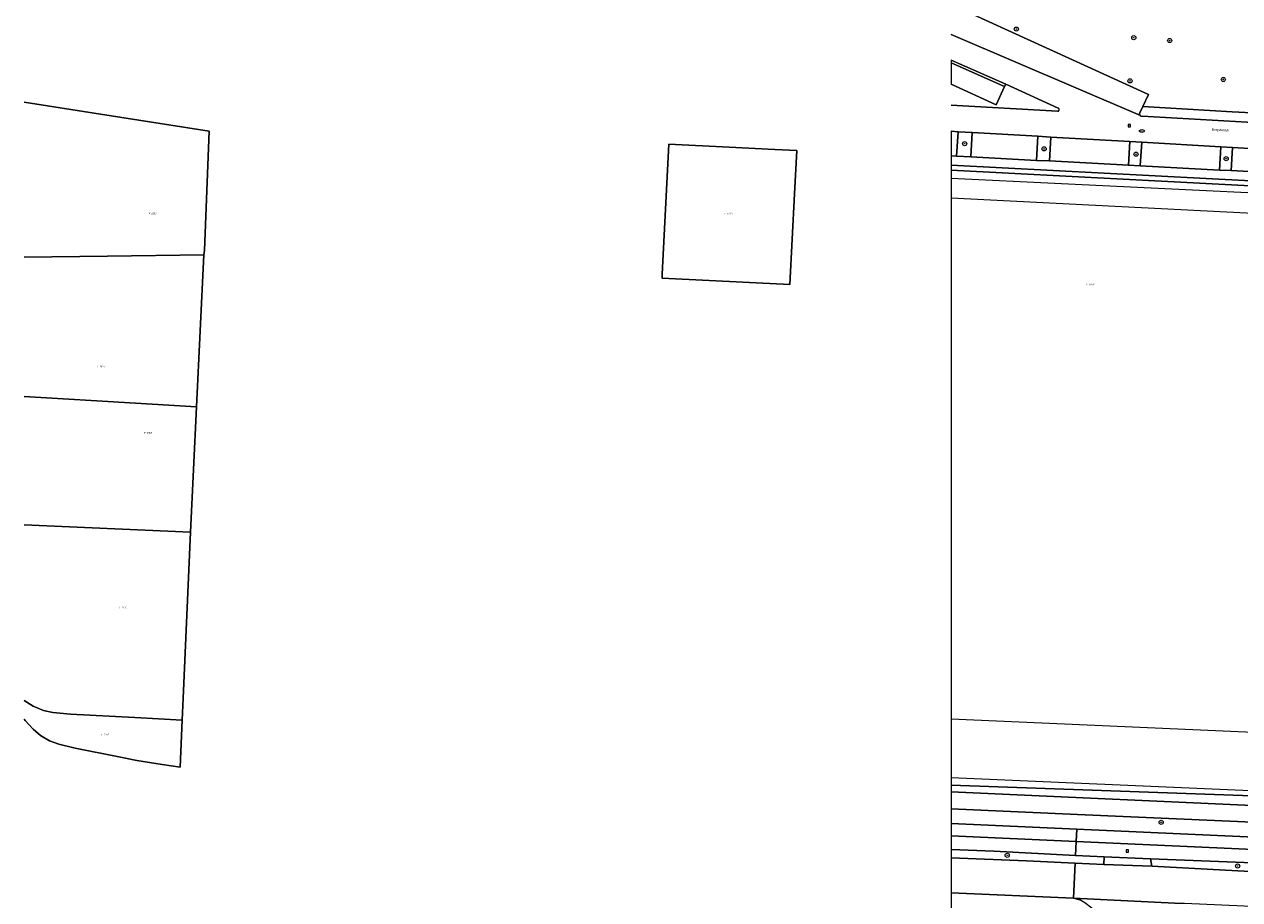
# Model space of a CAD drawing. Header units: metres. Extents: x 207466 to 209466, y 475780 to 477780.
# Tile 39 of 189: x 207466 to 207701, y 476618 to 476787. Entities that reach past the tile are written whole.
import ezdxf
from ezdxf.enums import TextEntityAlignment as Align

# ---------------------------------------------------------------- set-up
doc = ezdxf.new("R2010")
doc.units = ezdxf.units.M
doc.linetypes.add('IE-TERREINAFSCHEIDING-KUNSTMATIG', pattern=[0])
doc.layers.get('0').update_dxf_attribs({"color": 253, "linetype": 'CONTINUOUS'})
for name, color, linetype, lineweight, true_color in [('B-RO-GR-BEPLANTING_CULTUUR_BODEMBEDEKKER-GV', 7, 'CONTINUOUS', 0, 0x6d8a47), ('B-RO-GR-BOOM-S', 7, 'CONTINUOUS', 0, 0x6d8a47), ('B-RO-GR-GROENVOORZIENING-GV', 7, 'CONTINUOUS', 0, 0x6d8a47), ('B-RO-KL-WATER_BRANDLEIDING_PUT-S', 7, 'CONTINUOUS', 0, 0x478c9a)]:
    doc.layers.add(name, color=color, linetype=linetype, lineweight=lineweight, true_color=true_color)
for name, color, linetype, lineweight in [('B-RO-IE-TERREINAFSCHEIDING_KUNSTMATIG_HEKWERK-G', 253, 'IE-TERREINAFSCHEIDING-KUNSTMATIG', 0), ('B-RO-OG-TERREIN_CULTUURSCHEIDING-GV', 253, 'CONTINUOUS', 0), ('B-RO-OG-TOPOGRAFIE-T18', 7, 'CONTINUOUS', 0), ('B-RO-RI-GWA_RIOOLPUT-S', 253, 'CONTINUOUS', 0), ('B-RO-VH-VERHARDING_ASFALT-GV', 253, 'CONTINUOUS', 0), ('B-RO-VH-VERHARDING_BETONSTRAATSTEEN-GV', 253, 'CONTINUOUS', 0), ('B-RO-VH-VERHARDING_STRAATBAKSTEEN-GV', 253, 'CONTINUOUS', 0), ('B-RO-VH-VERHARDING_TEGEL-GV', 253, 'CONTINUOUS', 0), ('B-WE-KG-GRENS_PERCEEL-GV', 150, 'CONTINUOUS', 18), ('B-WE-KG-GRENS_PERCEEL-S', 150, 'CONTINUOUS', 25)]:
    doc.layers.add(name, color=color, linetype=linetype, lineweight=lineweight)
doc.styles.add('NLCS-ISO', font='NLCS-ISO.ttf')
doc.styles.add('NLCS-ISO-M200-T18', font='NLCS-ISO.ttf', dxfattribs={"height": 1.8})

# ---------------------------------------------------------------- blocks, each defined once
blk = doc.blocks.new('SRI-PUT_INSPECTIEPUT_RIOOLPUT-SO1')
at = {"color": 0, "linetype": 'ByBlock', "lineweight": -2, "flags": 128}
blk.add_lwpolyline([(-1.125, -1.125), (1.125, -1.125), (1.125, 1.125), (-1.125, 1.125), (-1.125, -1.125)], dxfattribs=at)
at = {"color": 0, "linetype": 'ByBlock', "lineweight": -2, "insert": (0, 0.2828), "char_height": 1.5, "attachment_point": 5, "line_spacing_factor": 0.8, "style": 'NLCS-ISO'}
blk.add_mtext('{\\C0;r}', dxfattribs=at)
blk = doc.blocks.new('SKL-WATER_BRANDKRAAN_BRANDPUT-SO1')
at = {"color": 0, "linetype": 'ByBlock', "lineweight": -2}
blk.add_ellipse((0, 0), major_axis=(2.5, 0), ratio=0.54, dxfattribs=at)
at = {"color": 0, "linetype": 'ByBlock', "lineweight": -2, "insert": (0.1554, 0), "char_height": 1.5, "attachment_point": 5, "line_spacing_factor": 0.8, "style": 'NLCS-ISO'}
blk.add_mtext('{\\C0;bk}', dxfattribs=at)
blk = doc.blocks.new('SGR-BOOM_01-SO1')
at = {"linetype": 'Continuous'}
h = blk.add_hatch(color=0, dxfattribs=at)
edge = h.paths.add_edge_path()
edge.add_arc((0, 0), 0.25, 0, 360)
at = {"color": 0, "linetype": 'ByBlock', "lineweight": -2}
for radius in [2, 0.25]:
    blk.add_circle((0, 0), radius, dxfattribs=at)
blk = doc.blocks.new('SKG-PERCEELNUMMER-SO')
at = {"style": 'NLCS-ISO', "oblique": 10, "flags": 1}
blk.add_attdef('GEMEENTECODE', text='', height=1.8, dxfattribs=at).set_placement((0, 2.6), align=Align.MIDDLE_CENTER)
at = {"style": 'NLCS-ISO', "oblique": 10}
blk.add_attdef('SECTIE', text='', height=1.8, dxfattribs=at).set_placement((-0.5, 0), align=Align.MIDDLE_RIGHT)
blk.add_attdef('PERCEELNUMMER', text='', height=1.8, dxfattribs=at).set_placement((0.5, 0), align=Align.MIDDLE_LEFT)

msp = doc.modelspace()

# ---------------------------------------------------------------- linework, layer by layer
at = {"layer": 'B-RO-GR-BEPLANTING_CULTUUR_BODEMBEDEKKER-GV', "flags": 128}
msp.add_lwpolyline([(207645.29, 476638.46), (207645.29, 476635.15), (207669.67, 476634.05), (207796.08, 476628.51), (207791.8, 476631.87), (207721.26, 476635.04), (207710.5, 476635.52), (207645.29, 476638.46)], dxfattribs=at)
at = {"layer": 'B-RO-GR-GROENVOORZIENING-GV', "flags": 128}
for points in [[(207649.32, 476765.81), (207646.63, 476765.94), (207646.33, 476761.22), (207649.09, 476761.1), (207649.32, 476765.81)], [(207664.55, 476764.91), (207662.06, 476765.07), (207661.79, 476760.39), (207664.27, 476760.28), (207664.55, 476764.91)], [(207682.11, 476763.89), (207679.82, 476764.04), (207679.56, 476759.44), (207681.8, 476759.34), (207682.11, 476763.89)], [(207699.59, 476762.88), (207697.35, 476762.98), (207697.08, 476758.52), (207699.36, 476758.43), (207699.59, 476762.88)], [(207645.29, 476759.49), (207645.29, 476758.49), (207714.17, 476754.89), (207714.22, 476755.89), (207645.29, 476759.49)]]:
    msp.add_lwpolyline(points, dxfattribs=at)
at = {"layer": 'B-RO-IE-TERREINAFSCHEIDING_KUNSTMATIG_HEKWERK-G', "flags": 128}
for points in [[(207645.29, 476759.49), (207714.22, 476755.89), (207714.17, 476754.88), (207712.63, 476722.77), (207712.15, 476712.85), (207712.01, 476709.73), (207711.84, 476706.29), (207712.93, 476706.24), (207714.19, 476706.18), (207773.22, 476703.47), (207795.02, 476702.46), (207794.99, 476700.97)], [(207645.29, 476756.98), (207709.23, 476753.9)], [(207645.29, 476638.46), (207710.5, 476635.52), (207721.26, 476635.04), (207791.8, 476631.87), (207794.74, 476695.89)], [(207645.29, 476641.24), (207703.09, 476638.7)]]:
    msp.add_lwpolyline(points, dxfattribs=at)
at = {"layer": 'B-RO-OG-TERREIN_CULTUURSCHEIDING-GV', "flags": 128}
for points in [[(207645.29, 476794.19), (207645.29, 476790.47), (207683.37, 476773.12), (207682.3, 476770.79), (207699.57, 476769.8), (207705.88, 476769.43)], [(207665.96, 476770.48), (207655.82, 476775.11), (207655.61, 476774.65), (207653.98, 476771.14), (207645.29, 476775.09)], [(207645.29, 476771.07), (207665.8, 476769.88)], [(207645.29, 476758.49), (207645.29, 476639.76), (207708.81, 476637.49), (207711.84, 476706.29), (207712.01, 476709.73), (207712.15, 476712.85), (207712.63, 476722.77), (207714.17, 476754.88), (207714.17, 476754.89), (207645.29, 476758.49)], [(207645.29, 476753.12), (207645.29, 476652.54), (207705.07, 476649.89), (207709.93, 476749.79), (207645.29, 476753.12)], [(207645.29, 476753.12), (207645.29, 476652.54), (207705.07, 476649.89), (207709.93, 476749.79), (207645.29, 476753.12)], [(207645.29, 476639.76), (207645.29, 476638.46), (207710.5, 476635.52), (207714.19, 476706.18), (207712.93, 476706.24), (207711.84, 476706.29), (207708.81, 476637.49), (207645.29, 476639.76)], [(207645.29, 476635.15), (207645.29, 476632.35), (207669.55, 476631.25), (207735.32, 476628.28), (207735.66, 476631.06), (207736.65, 476630.97), (207736.4, 476628.23), (207797.06, 476625.62), (207799.83, 476625.5), (207799.98, 476628.47), (207796.08, 476628.51), (207669.67, 476634.05), (207645.29, 476635.15)], [(207645.29, 476618.98), (207645.29, 476615.6), (207655.3, 476613.01), (207661.32, 476611.56), (207670.63, 476610.02), (207671.29, 476609.95), (207672.26, 476610.02), (207672.78, 476610.2), (207673.19, 476610.47), (207674, 476611.43), (207674.3, 476612.21), (207674.3, 476612.8), (207674.15, 476613.58), (207673.75, 476614.36), (207673.23, 476615.15), (207672.43, 476616), (207671.11, 476616.99), (207670.14, 476617.57), (207668.92, 476617.95), (207645.29, 476618.98)]]:
    msp.add_lwpolyline(points, dxfattribs=at)
at = {"layer": 'B-RO-OG-TERREIN_CULTUURSCHEIDING-GV'}
msp.add_arc((207665.85, 476770.19), 0.314, 260.2253, 69.5219, dxfattribs=at)
at = {"layer": 'B-RO-VH-VERHARDING_ASFALT-GV', "flags": 128}
for points in [[(207645.29, 476625.71), (207645.29, 476618.98), (207668.92, 476617.95), (207669.24, 476624.66), (207659.85, 476625.12), (207645.29, 476625.71)], [(207806.14, 476618.68), (207797.07, 476618.99), (207705.4, 476622.96), (207684.05, 476624.13), (207674.78, 476624.4), (207669.24, 476624.66), (207668.92, 476617.95), (207688.5, 476616.95), (207690.35, 476616.98), (207791.34, 476612.46), (207792.65, 476612.37), (207805.8, 476611.78), (207806.14, 476618.68)]]:
    msp.add_lwpolyline(points, dxfattribs=at)
at = {"layer": 'B-RO-VH-VERHARDING_BETONSTRAATSTEEN-GV', "flags": 128}
for points in [[(207681.67, 476769.44), (207682.3, 476770.79), (207683.37, 476773.12), (207645.29, 476790.47)], [(207645.29, 476784.7), (207681.82, 476769.04)], [(207681.82, 476769.04), (207645.29, 476784.7)], [(207645.29, 476779.77), (207655.82, 476775.11), (207665.96, 476770.48)], [(207645.29, 476779.24), (207645.29, 476775.09), (207653.98, 476771.14), (207655.61, 476774.65), (207645.29, 476779.24)], [(207665.8, 476769.88), (207645.29, 476771.07)], [(207645.29, 476766.02), (207646.63, 476765.94), (207649.32, 476765.81), (207662.06, 476765.07), (207664.55, 476764.91), (207679.82, 476764.04), (207682.11, 476763.89), (207697.35, 476762.98), (207699.59, 476762.88), (207714.86, 476761.95), (207717.1, 476761.82), (207734.95, 476760.76), (207735.65, 476760.72), (207735.95, 476765.79), (207702.46, 476767.75), (207682.14, 476768.93)], [(207645.29, 476766.02), (207645.29, 476761.28), (207646.33, 476761.22), (207646.63, 476765.94), (207645.29, 476766.02)], [(207662.06, 476765.07), (207649.32, 476765.81), (207649.09, 476761.1), (207661.79, 476760.39), (207662.06, 476765.07)], [(207679.82, 476764.04), (207664.55, 476764.91), (207664.27, 476760.28), (207679.56, 476759.44), (207679.82, 476764.04)], [(207697.35, 476762.98), (207682.11, 476763.89), (207681.8, 476759.34), (207697.08, 476758.52), (207697.35, 476762.98)], [(207714.86, 476761.95), (207699.59, 476762.88), (207699.36, 476758.43), (207714.63, 476757.6), (207714.86, 476761.95)], [(207688.5, 476616.95), (207668.92, 476617.95), (207670.14, 476617.57)]]:
    msp.add_lwpolyline(points, dxfattribs=at)
at = {"layer": 'B-RO-VH-VERHARDING_BETONSTRAATSTEEN-GV'}
for centre, radius, start, end in [((207665.85, 476770.19), 0.314, 260.2253, 69.5219), ((207682.11, 476769.37), 0.443, 171.0858, 228.6737), ((207682.11, 476769.38), 0.453, 229.6007, 273.848)]:
    msp.add_arc(centre, radius, start, end, dxfattribs=at)
at = {"layer": 'B-RO-VH-VERHARDING_STRAATBAKSTEEN-GV', "flags": 128}
for points in [[(207645.29, 476779.77), (207645.29, 476779.24), (207655.61, 476774.65), (207655.82, 476775.11), (207645.29, 476779.77)], [(207645.29, 476627.3), (207645.29, 476625.71), (207659.85, 476625.12), (207669.24, 476624.66), (207674.78, 476624.4), (207674.84, 476625.91), (207669.32, 476626.19), (207653.53, 476626.98), (207645.29, 476627.3)], [(207683.79, 476625.54), (207684.05, 476624.13), (207705.4, 476622.96), (207797.07, 476618.99), (207797.15, 476620.48), (207777.52, 476621.46), (207719.95, 476624.12), (207683.79, 476625.54)]]:
    msp.add_lwpolyline(points, dxfattribs=at)
at = {"layer": 'B-RO-VH-VERHARDING_TEGEL-GV', "flags": 128}
for points in [[(207682.14, 476768.93), (207702.46, 476767.75), (207735.95, 476765.79), (207737.15, 476765.72), (207737.05, 476767.6), (207732.53, 476767.87), (207705.88, 476769.43), (207699.57, 476769.8), (207682.3, 476770.79), (207681.67, 476769.44)], [(207645.29, 476761.28), (207645.29, 476759.49), (207714.22, 476755.89), (207715.54, 476755.82), (207715.37, 476752.52), (207715.53, 476752.48), (207716.61, 476752.44), (207716.87, 476757.49), (207714.63, 476757.6), (207699.36, 476758.43), (207697.08, 476758.52), (207681.8, 476759.34), (207679.56, 476759.44), (207664.27, 476760.28), (207661.79, 476760.39), (207649.09, 476761.1), (207646.33, 476761.22), (207645.29, 476761.28)], [(207645.29, 476632.35), (207645.29, 476629.95), (207669.44, 476628.85), (207669.55, 476631.25), (207645.29, 476632.35)], [(207736.4, 476628.23), (207735.32, 476628.28), (207669.55, 476631.25), (207669.44, 476628.85), (207753.65, 476625.05), (207799.61, 476623.11), (207799.83, 476625.5), (207797.06, 476625.62), (207736.4, 476628.23)], [(207645.29, 476629.95), (207645.29, 476627.3), (207653.53, 476626.98), (207669.32, 476626.19), (207669.44, 476628.85), (207645.29, 476629.95)], [(207669.44, 476628.85), (207669.32, 476626.19), (207674.84, 476625.91), (207683.79, 476625.54), (207719.95, 476624.12), (207777.52, 476621.46), (207797.15, 476620.48), (207799.4, 476620.45), (207799.61, 476623.11), (207753.65, 476625.05), (207669.44, 476628.85)], [(207683.79, 476625.54), (207674.84, 476625.91), (207674.78, 476624.4), (207684.05, 476624.13), (207683.79, 476625.54)]]:
    msp.add_lwpolyline(points, dxfattribs=at)
at = {"layer": 'B-RO-VH-VERHARDING_TEGEL-GV'}
for centre, radius, start, end in [((207682.11, 476769.37), 0.443, 171.0858, 228.6737), ((207682.11, 476769.38), 0.453, 229.6007, 273.848)]:
    msp.add_arc(centre, radius, start, end, dxfattribs=at)
at = {"layer": 'B-WE-KG-GRENS_PERCEEL-GV'}
for points in [[(207466.35, 476741.69), (207482.42, 476741.93), (207501, 476742.15), (207501.11, 476743.03), (207502.04, 476766.02), (207481.07, 476769.31), (207466.35, 476771.62)], [(207466.35, 476771.62), (207481.07, 476769.31), (207502.04, 476766.02), (207501.11, 476743.03), (207501, 476742.15), (207499.6, 476712.8), (207498.46, 476688.62), (207497.04, 476656.55), (207496.82, 476652.29), (207496.42, 476643.23), (207492.97, 476643.72), (207488.1, 476644.49), (207484.57, 476645.2), (207476.18, 476646.89), (207473.01, 476647.63), (207471.21, 476648.33), (207469.49, 476649.34), (207468.08, 476650.56), (207466.54, 476652.23), (207466.35, 476652.48)], [(207466.35, 476714.78), (207479.26, 476714.01), (207499.6, 476712.8), (207501, 476742.15), (207482.42, 476741.93), (207466.35, 476741.69)], [(207466.35, 476690.03), (207498.46, 476688.62), (207499.6, 476712.8), (207479.26, 476714.01), (207466.35, 476714.78)], [(207498.46, 476688.62), (207466.35, 476690.03)], [(207466.35, 476656.06), (207468.06, 476654.99), (207470.08, 476654.16), (207471.86, 476653.79), (207475.25, 476653.48), (207487.67, 476652.79), (207496.82, 476652.29), (207497.04, 476656.55), (207498.46, 476688.62)], [(207466.35, 476652.48), (207466.54, 476652.23), (207468.08, 476650.56), (207469.49, 476649.34), (207471.21, 476648.33), (207473.01, 476647.63), (207476.18, 476646.89), (207484.57, 476645.2), (207488.1, 476644.49), (207492.97, 476643.72), (207496.42, 476643.23), (207496.82, 476652.29), (207487.67, 476652.79), (207475.25, 476653.48), (207471.86, 476653.79), (207470.08, 476654.16), (207468.06, 476654.99), (207466.35, 476656.06)]]:
    msp.add_lwpolyline(points, dxfattribs=at)
for points in [[(207589.51, 476738.41), (207589.48, 476737.67), (207614.14, 476736.4), (207615.07, 476753.91), (207615.51, 476762.31), (207611.28, 476762.52), (207602.45, 476762.96), (207590.81, 476763.54)], [(207589.48, 476737.67), (207589.51, 476738.41), (207590.81, 476763.54), (207602.45, 476762.96), (207611.28, 476762.52), (207615.51, 476762.31), (207615.07, 476753.91), (207614.14, 476736.4)]]:
    msp.add_lwpolyline(points, close=True, dxfattribs=at)

# ---------------------------------------------------------------- block references
at = {"layer": 'B-RO-GR-BOOM-S', "xscale": 0.2, "yscale": 0.2, "zscale": 0.2}
for p in [(207657.89, 476785.75), (207680.55, 476784.1), (207687.48, 476783.54), (207679.81, 476775.75), (207697.83, 476776.02), (207647.9, 476763.62), (207663.24, 476762.62), (207680.99, 476761.59), (207698.39, 476760.72), (207685.84, 476632.57), (207656.12, 476626.2), (207700.6, 476624.13)]:
    msp.add_blockref('SGR-BOOM_01-SO1', p, dxfattribs=at)
at = {"layer": 'B-RO-KL-WATER_BRANDLEIDING_PUT-S', "xscale": 0.2, "yscale": 0.2, "zscale": 0.2}
msp.add_blockref('SKL-WATER_BRANDKRAAN_BRANDPUT-SO1', (207682.12, 476766.07), dxfattribs=at)
at = {"layer": 'B-RO-RI-GWA_RIOOLPUT-S', "xscale": 0.2, "yscale": 0.2, "zscale": 0.2}
for p in [(207679.72, 476767.12), (207679.3, 476627)]:
    msp.add_blockref('SRI-PUT_INSPECTIEPUT_RIOOLPUT-SO1', p, dxfattribs=at)
at = {"layer": 'B-WE-KG-GRENS_PERCEEL-S', "xscale": 0.2, "yscale": 0.2, "zscale": 0.2}
for p, values in [((207490.74, 476750.11), {'PERCEELNUMMER': '1651', 'SECTIE': 'F'}), ((207601.84, 476750.14), {'PERCEELNUMMER': '3275', 'SECTIE': 'F'}), ((207671.7, 476736.42), {'PERCEELNUMMER': '3940', 'SECTIE': 'F'}), ((207480.8, 476720.6), {'PERCEELNUMMER': '1652', 'SECTIE': 'F'}), ((207489.81, 476707.76), {'PERCEELNUMMER': '1653', 'SECTIE': 'F'}), ((207485.04, 476674.06), {'PERCEELNUMMER': '1532', 'SECTIE': 'F'}), ((207481.61, 476649.53), {'PERCEELNUMMER': '1641', 'SECTIE': 'F'})]:
    msp.add_blockref('SKG-PERCEELNUMMER-SO', p, dxfattribs=at).add_auto_attribs(values)

# ---------------------------------------------------------------- texts
at = {"layer": 'B-RO-OG-TOPOGRAFIE-T18', "insert": (207697.28, 476766.22), "char_height": 0.45, "attachment_point": 5, "rotation": 357.5, "line_spacing_factor": 0.8, "style": 'NLCS-ISO-M200-T18'}
msp.add_mtext('{\\fArial|b0|i0|c0|p34;\\C256;Borgelerdijk}', dxfattribs=at)

doc.saveas('drawing.dxf')
